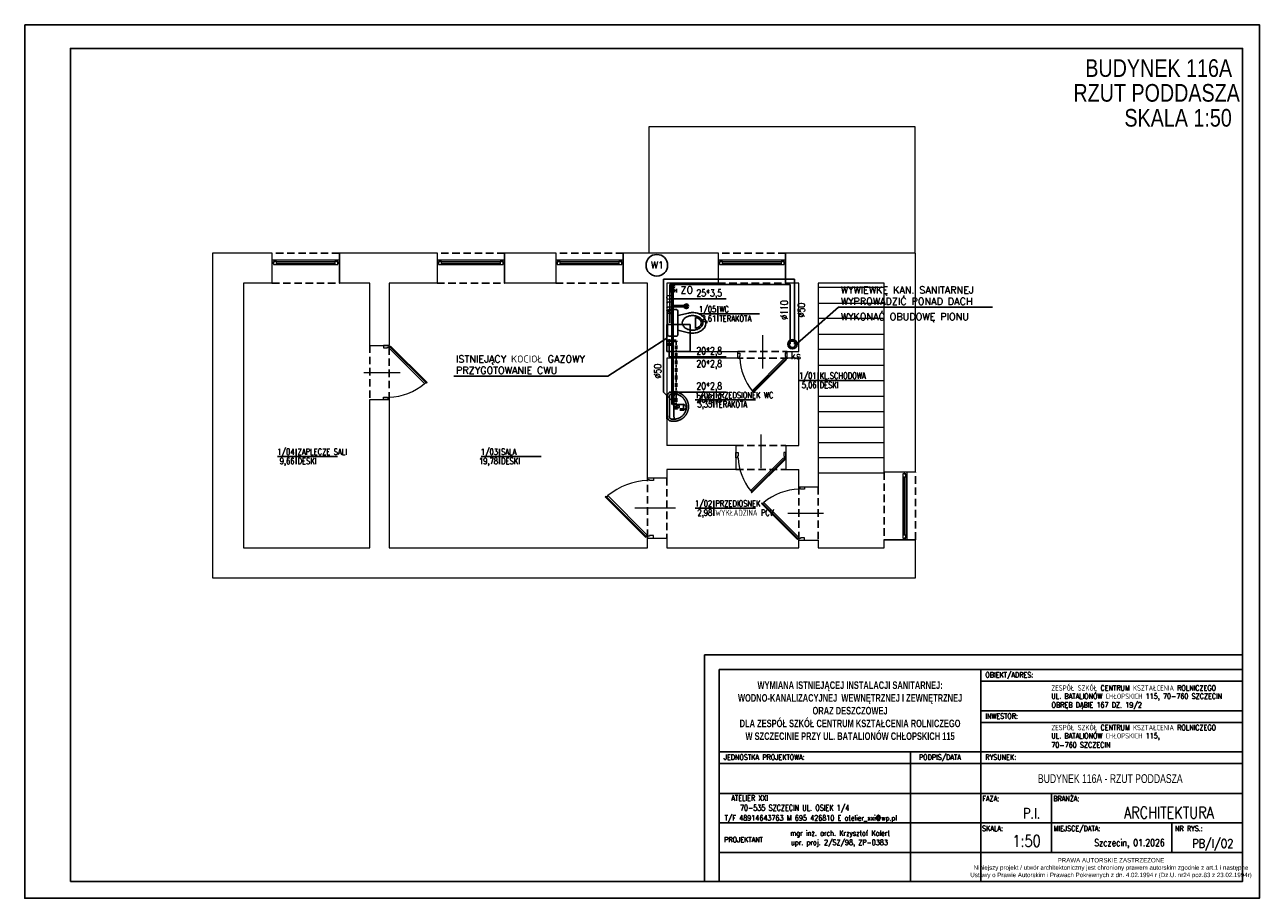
# Model space of a CAD drawing. Header units: millimetres. Extents: x -1681 to 2870, y -101 to 3205.
# Tile 2 of 3: x -1681 to 419, y 1720 to 3205. Entities that reach past the tile are written whole.
import ezdxf
from ezdxf.enums import TextEntityAlignment as Align

# ---------------------------------------------------------------- set-up
doc = ezdxf.new("R2010")
doc.units = ezdxf.units.MM
for name, pattern in [('DASHDOT', [25.4, 12.7, -6.35, 0, -6.35]), ('DASHED', [19.05, 12.7, -6.35]), ('DASHED2', [0.375, 0.25, -0.125])]:
    doc.linetypes.add(name, pattern=pattern)
doc.layers.get('0').update_dxf_attribs({"color": 252})
for name, color, linetype in [('1-OPIS', 252, 'Continuous'), ('1-OPIS-POM', 252, 'Continuous'), ('I-MEBLE', 252, 'Continuous'), ('I-NAD', 252, 'DASHED'), ('I-SCIANA', 252, 'Continuous'), ('I-WIDOK', 252, 'Continuous'), ('IS cwu', 3, 'DASHDOT'), ('IS kan odp', 36, 'Continuous'), ('IS kan odp opis', 7, 'Continuous'), ('IS KAN_S_OPIS', 2, 'Continuous'), ('IS KAN_SAN_RURY', 1, 'Continuous'), ('IS opis woda', 7, 'DASHED2'), ('IS WODA opis', 2, 'Continuous'), ('MK_IS W_CWU', 5, 'DASHED'), ('TABELKA', 252, 'Continuous')]:
    doc.layers.add(name, color=color, linetype=linetype)
for name, color, linetype, lineweight in [('I-DRZWI', 252, 'Continuous', 5), ('I-OKNA', 252, 'Continuous', 5), ('IS w', 5, 'Continuous', 50)]:
    doc.layers.add(name, color=color, linetype=linetype, lineweight=lineweight)
doc.styles.add('ARIAL', font='arial.ttf', dxfattribs={"width": 0.8})
doc.styles.add('ROMANS', font='romans.shx', dxfattribs={"width": 0.75})
doc.styles.add('STYLE2', font='romans.shx', dxfattribs={"width": 0.9})
doc.styles.add('STYLE3', font='arial.ttf', dxfattribs={"width": 0.7})
doc.styles.add('STYLE5PRAWA', font='arial.ttf', dxfattribs={"width": 0.8})
doc.styles.add('TECH', font='simplex.shx')

# ---------------------------------------------------------------- blocks, each defined once
blk = doc.blocks.new('PRAWAAUTOR1')
at = {"insert": (443, 174.2), "char_height": 7.5, "width": 500, "attachment_point": 5, "style": 'STYLE5PRAWA'}
blk.add_mtext('\\fArial|b0|i0|c238|p34;PRAWA AUTORSKIE ZASTRZEŻONE\\PNiniejszy projekt / utwór architektoniczny jest chroniony prawem autorskim zgodnie z art.1 i następne \\PUstawy o Prawie Autorskim i Prawach Pokrewnych z dn. 4.02.1994 r (Dz.U. nr24 poz.83 z 23.02.1994r)', dxfattribs=at)
blk = doc.blocks.new('umywalk50')
for points in [[(11.4, -2.5), (11.1, -2.1), (10.9, -1.7), (10.7, -1.4), (10.5, -1), (10.4, -0.5), (10.4, 0), (-10.4, 0), (-31.3, 0), (-31.3, -0.5), (-31.4, -1), (-31.5, -1.4), (-31.7, -1.7), (-32, -2.1), (-32.3, -2.5)], [(-31.8, -15), (-31.7, -14.8), (-31.7, -14.6), (-31.6, -14.4), (-31.6, -14.2), (-31.5, -14), (-31.4, -13.9), (-31.3, -13.7), (-31.2, -13.5), (-31, -13.4), (-30.9, -13.3), (-30.7, -13.1), (-30.5, -13), (-30.3, -12.9), (-30.1, -12.8), (-29.8, -12.7), (-29.5, -12.6), (-29.2, -12.5), (-28.9, -12.4), (-28.5, -12.4), (-28.1, -12.3), (-27.6, -12.2), (-27.2, -12.2), (-26.7, -12.2), (-26.1, -12.1), (-25.5, -12.1), (-24.9, -12.1), (-24.2, -12), (-23.5, -12), (-22.8, -12), (-22, -12), (-10.5, -12), (1, -12), (1.8, -12), (2.6, -12), (3.3, -12), (4, -12.1), (4.6, -12.1), (5.2, -12.1), (5.7, -12.2), (6.2, -12.2), (6.7, -12.3), (7.1, -12.3), (7.5, -12.4), (7.9, -12.4), (8.3, -12.5), (8.6, -12.6), (8.9, -12.7), (9.1, -12.8), (9.4, -12.9), (9.6, -13), (9.8, -13.1), (9.9, -13.3), (10.1, -13.4), (10.2, -13.5), (10.3, -13.7), (10.4, -13.9), (10.5, -14), (10.6, -14.2), (10.7, -14.4), (10.7, -14.6), (10.8, -14.8), (10.8, -15)]]:
    blk.add_lwpolyline(points)
for points in [[(14.6, -12), (14.6, -12.4), (14.5, -12.7), (14.5, -13.1), (14.5, -13.5), (14.5, -13.8), (14.5, -14.2), (14.4, -14.5), (14.4, -14.9), (14.3, -15.3), (14.3, -15.6), (14.2, -16), (14.2, -16.3), (14.1, -16.7), (14.1, -17), (14, -17.4), (13.9, -17.7), (13.8, -18), (13.7, -18.4), (13.6, -18.7), (13.5, -19.1), (13.4, -19.4), (13.3, -19.7), (13.2, -20), (13.1, -20.4), (13, -20.7), (12.9, -21), (12.8, -21.3), (12.6, -21.7), (12.5, -22), (12.3, -22.3), (12.2, -22.6), (12, -22.9), (11.9, -23.2), (11.7, -23.5), (11.6, -23.8), (11.4, -24.1), (11.2, -24.4), (11.1, -24.7), (10.9, -25), (10.7, -25.3), (10.5, -25.6), (10.3, -25.9), (10.2, -26.2), (10, -26.5), (9.8, -26.7), (9.6, -27), (9.3, -27.3), (9.1, -27.5), (8.9, -27.8), (8.7, -28.1), (8.5, -28.3), (8.3, -28.6), (8, -28.8), (7.8, -29.1), (7.6, -29.3), (7.3, -29.6), (7.1, -29.8), (6.8, -30.1), (6.6, -30.3), (6.3, -30.5), (6.1, -30.8), (5.8, -31), (5.6, -31.2), (5.3, -31.4), (5.1, -31.6), (4.8, -31.8), (4.5, -32), (4.2, -32.2), (4, -32.4), (3.7, -32.6), (3.4, -32.8), (3.1, -33), (2.8, -33.2), (2.5, -33.4), (2.2, -33.6), (1.9, -33.7), (1.6, -33.9), (1.3, -34.1), (1, -34.2), (0.7, -34.4), (0.4, -34.5), (0.1, -34.7), (-0.2, -34.8), (-0.5, -35), (-0.8, -35.1), (-1.1, -35.2), (-1.5, -35.4), (-1.8, -35.5), (-2.1, -35.6), (-2.4, -35.7), (-2.8, -35.8), (-3.1, -35.9), (-3.4, -36), (-3.8, -36.1), (-4.1, -36.2), (-4.5, -36.3), (-4.8, -36.4), (-5.1, -36.5), (-5.5, -36.5), (-5.8, -36.6), (-6.2, -36.7), (-6.5, -36.7), (-6.9, -36.8), (-7.2, -36.8), (-7.6, -36.9), (-7.9, -36.9), (-8.3, -37), (-8.7, -37), (-9, -37), (-9.4, -37), (-9.7, -37), (-10.1, -37), (-10.5, -37), (-10.5, -37), (-10.8, -37), (-11.2, -37), (-11.6, -37), (-11.9, -37), (-12.3, -37), (-12.7, -37), (-13, -36.9), (-13.4, -36.9), (-13.7, -36.8), (-14.1, -36.8), (-14.4, -36.7), (-14.8, -36.7), (-15.1, -36.6), (-15.5, -36.5), (-15.8, -36.5), (-16.2, -36.4), (-16.5, -36.3), (-16.8, -36.2), (-17.2, -36.1), (-17.5, -36), (-17.8, -35.9), (-18.2, -35.8), (-18.5, -35.7), (-18.8, -35.6), (-19.2, -35.5), (-19.5, -35.4), (-19.8, -35.2), (-20.1, -35.1), (-20.4, -35), (-20.8, -34.8), (-21.1, -34.7), (-21.4, -34.5), (-21.7, -34.4), (-22, -34.2), (-22.3, -34.1), (-22.6, -33.9), (-22.9, -33.7), (-23.2, -33.6), (-23.5, -33.4), (-23.8, -33.2), (-24.1, -33), (-24.3, -32.8), (-24.6, -32.6), (-24.9, -32.4), (-25.2, -32.2), (-25.5, -32), (-25.7, -31.8), (-26, -31.6), (-26.3, -31.4), (-26.5, -31.2), (-26.8, -31), (-27, -30.8), (-27.3, -30.5), (-27.6, -30.3), (-27.8, -30.1), (-28, -29.8), (-28.3, -29.6), (-28.5, -29.3), (-28.8, -29.1), (-29, -28.8), (-29.2, -28.6), (-29.4, -28.3), (-29.7, -28.1), (-29.9, -27.8), (-30.1, -27.5), (-30.3, -27.3), (-30.5, -27), (-30.7, -26.7), (-30.9, -26.4), (-31.1, -26.2), (-31.3, -25.9), (-31.5, -25.6), (-31.7, -25.3), (-31.8, -25), (-32, -24.7), (-32.2, -24.4), (-32.4, -24.1), (-32.5, -23.8), (-32.7, -23.5), (-32.8, -23.2), (-33, -22.9), (-33.1, -22.6), (-33.3, -22.3), (-33.4, -22), (-33.6, -21.7), (-33.7, -21.3), (-33.8, -21), (-34, -20.7), (-34.1, -20.4), (-34.2, -20), (-34.3, -19.7), (-34.4, -19.4), (-34.5, -19), (-34.6, -18.7), (-34.7, -18.4), (-34.8, -18), (-34.9, -17.7), (-34.9, -17.3), (-35, -17), (-35.1, -16.7), (-35.1, -16.3), (-35.2, -16), (-35.2, -15.6), (-35.3, -15.3), (-35.3, -14.9), (-35.4, -14.5), (-35.4, -14.2), (-35.4, -13.8), (-35.5, -13.5), (-35.5, -13.1), (-35.5, -12.7), (-35.5, -12.4), (-35.5, -12), (-35.5, -12), (-35.5, -11.7), (-35.5, -11.2), (-35.5, -10.7), (-35.4, -10.2), (-35.4, -9.6), (-35.4, -9.2), (-35.3, -8.7), (-35.3, -8.4), (-35.2, -8), (-35.2, -7.5), (-35.1, -7.1), (-35, -6.7), (-34.9, -6.4), (-34.8, -6), (-34.7, -5.6), (-34.6, -5.3), (-34.5, -5), (-34.4, -4.7), (-34.2, -4.4), (-34, -4.1), (-33.9, -3.9), (-33.7, -3.6), (-33.5, -3.4), (-33.2, -3.2), (-33, -3), (-32.7, -2.8), (-32.5, -2.6), (-32.1, -2.4), (-31.8, -2.3), (-31.5, -2.1), (-31.1, -2), (-30.7, -1.8), (-30.3, -1.7), (-29.8, -1.6), (-29.4, -1.5), (-29.4, -1.5), (-29, -1.4), (-28.6, -1.4), (-28.2, -1.3), (-27.8, -1.2), (-27.4, -1.2), (-26.9, -1.1), (-26.5, -1.1), (-26, -1), (-25.6, -1), (-25.1, -1), (-24.6, -1), (-10.5, -1), (3.7, -1), (4.2, -1), (4.6, -1), (5.1, -1.1), (5.5, -1.1), (6, -1.1), (6.4, -1.2), (6.8, -1.2), (7.3, -1.3), (7.7, -1.4), (8, -1.4), (8.4, -1.5), (8.9, -1.6), (9.3, -1.7), (9.8, -1.8), (10.2, -2), (10.5, -2.1), (10.9, -2.3), (11.2, -2.4), (11.5, -2.6), (11.8, -2.8), (12.1, -3), (12.3, -3.2), (12.5, -3.4), (12.7, -3.6), (12.9, -3.9), (13.1, -4.1), (13.3, -4.4), (13.4, -4.7), (13.5, -5), (13.7, -5.3), (13.8, -5.7), (13.9, -6), (14, -6.4), (14.1, -6.7), (14.2, -7.1), (14.2, -7.5), (14.3, -8), (14.4, -8.4), (14.4, -8.7), (14.4, -9.2), (14.5, -9.7), (14.5, -10.2), (14.5, -10.7), (14.5, -11.2), (14.6, -11.7)], [(-10.5, -33.5), (-11, -33.5), (-11.6, -33.5), (-12.1, -33.5), (-12.7, -33.4), (-13.1, -33.4), (-13.5, -33.3), (-13.9, -33.2), (-14.3, -33.2), (-14.7, -33.1), (-15.1, -33), (-15.5, -32.9), (-15.9, -32.8), (-16.3, -32.7), (-16.7, -32.6), (-17.1, -32.5), (-17.5, -32.4), (-17.9, -32.2), (-18.3, -32.1), (-18.7, -31.9), (-19.1, -31.7), (-19.5, -31.5), (-19.9, -31.3), (-20.3, -31.1), (-20.7, -30.9), (-21.1, -30.7), (-21.4, -30.5), (-21.8, -30.3), (-22.1, -30.1), (-22.5, -29.8), (-22.8, -29.6), (-23.2, -29.4), (-23.5, -29.1), (-23.8, -28.9), (-24.1, -28.6), (-24.4, -28.3), (-24.7, -28.1), (-25.1, -27.8), (-25.4, -27.5), (-25.7, -27.2), (-26, -26.9), (-26.3, -26.6), (-26.6, -26.3), (-26.8, -25.9), (-27.1, -25.6), (-27.4, -25.3), (-27.6, -24.9), (-27.9, -24.6), (-28.1, -24.2), (-28.4, -23.9), (-28.6, -23.5), (-28.9, -23.2), (-29.9, -21.3), (-30, -20.9), (-30.2, -20.6), (-30.4, -20.2), (-30.5, -19.8), (-30.7, -19.4), (-30.8, -19), (-30.9, -18.7), (-31, -18.3), (-31.2, -17.9), (-31.3, -17.5), (-31.4, -17.1), (-31.5, -16.7), (-31.5, -16.3), (-31.6, -15.9), (-31.7, -15.6), (-31.8, -15.2), (-31.8, -14.8), (-31.9, -14.4), (-31.9, -14), (-31.9, -13.6), (-32, -13.2), (-32, -12.8), (-32, -12.4), (-32, -11.9), (-32, -11.5), (-32, -11.1), (-32, -10.7), (-31.9, -10.3), (-31.9, -9.9), (-31.9, -9.5), (-31.8, -9), (-31.8, -8.6), (-31.7, -8.2), (-31.7, -7.8), (-31.6, -7.4), (-31.5, -7), (-31.4, -6.6), (-31.2, -6.3), (-31, -6.1), (-30.8, -5.8), (-30.5, -5.6), (-30.2, -5.4), (-29.9, -5.3), (-29.5, -5.1), (-29.2, -5), (-28.8, -4.9), (-28.4, -4.8), (-27.9, -4.7), (-27.5, -4.7), (-27.1, -4.6), (-26.7, -4.6), (-26.3, -4.6), (-25.9, -4.5), (-25.5, -4.5), (-25.2, -4.5), (-24.9, -4.5), (-24.6, -4.5), (-10.5, -4.5), (3.7, -4.5), (4, -4.5), (4.3, -4.5), (4.6, -4.5), (5, -4.5), (5.4, -4.6), (5.8, -4.6), (6.2, -4.6), (6.6, -4.7), (7, -4.7), (7.4, -4.8), (7.8, -4.9), (8.2, -5), (8.6, -5.1), (9, -5.3), (9.3, -5.4), (9.6, -5.6), (9.9, -5.8), (10.1, -6.1), (10.3, -6.3), (10.4, -6.6), (10.5, -7), (10.6, -7.4), (10.7, -7.8), (10.8, -8.2), (10.9, -8.6), (10.9, -9), (10.9, -9.5), (11, -9.9), (11, -10.3), (11, -10.7), (11, -11.1), (11, -11.5), (11, -11.9), (11, -12.4), (11, -12.8), (11, -13.2), (11, -13.6), (11, -14), (10.9, -14.4), (10.9, -14.8), (10.8, -15.2), (10.7, -15.6), (10.7, -16), (10.6, -16.3), (10.5, -16.7), (10.4, -17.1), (10.3, -17.5), (10.2, -17.9), (10.1, -18.3), (10, -18.7), (9.8, -19), (9.7, -19.4), (9.6, -19.8), (9.4, -20.2), (9.3, -20.6), (9.1, -20.9), (8.9, -21.3), (8.9, -21.3), (7.9, -23.2), (7.7, -23.5), (7.5, -23.9), (7.2, -24.2), (7, -24.6), (6.7, -24.9), (6.4, -25.3), (6.2, -25.6), (5.9, -25.9), (5.6, -26.3), (5.3, -26.6), (5, -26.9), (4.7, -27.2), (4.4, -27.5), (4.1, -27.8), (3.8, -28.1), (3.5, -28.3), (3.2, -28.6), (2.9, -28.9), (2.5, -29.1), (2.2, -29.4), (1.9, -29.6), (1.5, -29.8), (1.2, -30.1), (0.9, -30.3), (0.5, -30.5), (0.1, -30.7), (-0.2, -30.9), (-0.6, -31.1), (-1, -31.3), (-1.4, -31.5), (-1.8, -31.7), (-2.3, -31.9), (-2.7, -32.1), (-3.1, -32.2), (-3.1, -32.2), (-3.5, -32.4), (-3.9, -32.5), (-4.3, -32.6), (-4.7, -32.7), (-5.1, -32.8), (-5.5, -32.9), (-5.8, -33), (-6.2, -33.1), (-6.6, -33.2), (-7, -33.2), (-7.4, -33.3), (-7.9, -33.4), (-8.3, -33.4), (-8.8, -33.5), (-9.4, -33.5), (-9.9, -33.5)], [(-8.2, -19), (-8.2, -19), (-8.2, -18.9), (-8.2, -18.9), (-8.2, -18.9), (-8.2, -18.9), (-8.2, -18.8), (-8.2, -18.8), (-8.2, -18.8), (-8.2, -18.8), (-8.2, -18.7), (-8.2, -18.7), (-8.2, -18.7), (-8.2, -18.7), (-8.2, -18.6), (-8.2, -18.6), (-8.2, -18.6), (-8.2, -18.6), (-8.2, -18.5), (-8.2, -18.5), (-8.2, -18.5), (-8.2, -18.5), (-8.2, -18.4), (-8.3, -18.4), (-8.3, -18.4), (-8.3, -18.4), (-8.3, -18.3), (-8.3, -18.3), (-8.3, -18.3), (-8.3, -18.3), (-8.3, -18.2), (-8.3, -18.2), (-8.3, -18.2), (-8.3, -18.2), (-8.3, -18.1), (-8.4, -18.1), (-8.4, -18.1), (-8.4, -18.1), (-8.4, -18), (-8.4, -18), (-8.4, -18), (-8.4, -18), (-8.4, -17.9), (-8.4, -17.9), (-8.5, -17.9), (-8.5, -17.9), (-8.5, -17.8), (-8.5, -17.8), (-8.5, -17.8), (-8.5, -17.8), (-8.5, -17.8), (-8.6, -17.7), (-8.6, -17.7), (-8.6, -17.7), (-8.6, -17.7), (-8.6, -17.6), (-8.6, -17.6), (-8.6, -17.6), (-8.7, -17.6), (-8.7, -17.6), (-8.7, -17.5), (-8.7, -17.5), (-8.7, -17.5), (-8.7, -17.5), (-8.8, -17.5), (-8.8, -17.4), (-8.8, -17.4), (-8.8, -17.4), (-8.8, -17.4), (-8.9, -17.4), (-8.9, -17.3), (-8.9, -17.3), (-8.9, -17.3), (-8.9, -17.3), (-8.9, -17.3), (-9, -17.3), (-9, -17.2), (-9, -17.2), (-9, -17.2), (-9, -17.2), (-9.1, -17.2), (-9.1, -17.2), (-9.1, -17.1), (-9.1, -17.1), (-9.2, -17.1), (-9.2, -17.1), (-9.2, -17.1), (-9.2, -17.1), (-9.2, -17.1), (-9.3, -17), (-9.3, -17), (-9.3, -17), (-9.3, -17), (-9.4, -17), (-9.4, -17), (-9.4, -17), (-9.4, -16.9), (-9.4, -16.9), (-9.5, -16.9), (-9.5, -16.9), (-9.5, -16.9), (-9.5, -16.9), (-9.6, -16.9), (-9.6, -16.9), (-9.6, -16.9), (-9.6, -16.9), (-9.7, -16.8), (-9.7, -16.8), (-9.7, -16.8), (-9.7, -16.8), (-9.8, -16.8), (-9.8, -16.8), (-9.8, -16.8), (-9.8, -16.8), (-9.9, -16.8), (-9.9, -16.8), (-9.9, -16.8), (-9.9, -16.8), (-10, -16.8), (-10, -16.7), (-10, -16.7), (-10, -16.7), (-10.1, -16.7), (-10.1, -16.7), (-10.1, -16.7), (-10.1, -16.7), (-10.2, -16.7), (-10.2, -16.7), (-10.2, -16.7), (-10.3, -16.7), (-10.3, -16.7), (-10.3, -16.7), (-10.3, -16.7), (-10.4, -16.7), (-10.4, -16.7), (-10.4, -16.7), (-10.4, -16.7), (-10.5, -16.7), (-10.5, -16.7), (-10.5, -16.7), (-10.5, -16.7), (-10.6, -16.7), (-10.6, -16.7), (-10.6, -16.7), (-10.6, -16.7), (-10.7, -16.7), (-10.7, -16.7), (-10.7, -16.7), (-10.8, -16.7), (-10.8, -16.7), (-10.8, -16.7), (-10.8, -16.7), (-10.9, -16.7), (-10.9, -16.7), (-10.9, -16.7), (-10.9, -16.7), (-11, -16.7), (-11, -16.8), (-11, -16.8), (-11, -16.8), (-11.1, -16.8), (-11.1, -16.8), (-11.1, -16.8), (-11.1, -16.8), (-11.2, -16.8), (-11.2, -16.8), (-11.2, -16.8), (-11.2, -16.8), (-11.3, -16.8), (-11.3, -16.8), (-11.3, -16.8), (-11.3, -16.9), (-11.4, -16.9), (-11.4, -16.9), (-11.4, -16.9), (-11.4, -16.9), (-11.5, -16.9), (-11.5, -16.9), (-11.5, -16.9), (-11.5, -16.9), (-11.5, -17), (-11.6, -17), (-11.6, -17), (-11.6, -17), (-11.6, -17), (-11.7, -17), (-11.7, -17), (-11.7, -17.1), (-11.7, -17.1), (-11.8, -17.1), (-11.8, -17.1), (-11.8, -17.1), (-11.8, -17.1), (-11.8, -17.1), (-11.9, -17.2), (-11.9, -17.2), (-11.9, -17.2), (-11.9, -17.2), (-11.9, -17.2), (-12, -17.2), (-12, -17.3), (-12, -17.3), (-12, -17.3), (-12, -17.3), (-12.1, -17.3), (-12.1, -17.3), (-12.1, -17.4), (-12.1, -17.4), (-12.1, -17.4), (-12.2, -17.4), (-12.2, -17.4), (-12.2, -17.5), (-12.2, -17.5), (-12.2, -17.5), (-12.2, -17.5), (-12.3, -17.5), (-12.3, -17.6), (-12.3, -17.6), (-12.3, -17.6), (-12.3, -17.6), (-12.3, -17.6), (-12.4, -17.7), (-12.4, -17.7), (-12.4, -17.7), (-12.4, -17.7), (-12.4, -17.7), (-12.4, -17.8), (-12.4, -17.8), (-12.5, -17.8), (-12.5, -17.8), (-12.5, -17.9), (-12.5, -17.9), (-12.5, -17.9), (-12.5, -17.9), (-12.5, -18), (-12.5, -18), (-12.6, -18), (-12.6, -18), (-12.6, -18), (-12.6, -18.1), (-12.6, -18.1), (-12.6, -18.1), (-12.6, -18.1), (-12.6, -18.2), (-12.6, -18.2), (-12.6, -18.2), (-12.7, -18.2), (-12.7, -18.3), (-12.7, -18.3), (-12.7, -18.3), (-12.7, -18.3), (-12.7, -18.4), (-12.7, -18.4), (-12.7, -18.4), (-12.7, -18.4), (-12.7, -18.5), (-12.7, -18.5), (-12.7, -18.5), (-12.7, -18.5), (-12.7, -18.6), (-12.7, -18.6), (-12.8, -18.6), (-12.8, -18.7), (-12.8, -18.7), (-12.8, -18.7), (-12.8, -18.7), (-12.8, -18.8), (-12.8, -18.8), (-12.8, -18.8), (-12.8, -18.8), (-12.8, -18.9), (-12.8, -18.9), (-12.8, -18.9), (-12.8, -18.9), (-12.8, -19), (-12.8, -19), (-12.8, -19), (-12.8, -19), (-12.8, -19.1), (-12.8, -19.1), (-12.8, -19.1), (-12.8, -19.2), (-12.8, -19.2), (-12.8, -19.2), (-12.8, -19.2), (-12.8, -19.3), (-12.8, -19.3), (-12.8, -19.3), (-12.8, -19.3), (-12.8, -19.4), (-12.7, -19.4), (-12.7, -19.4), (-12.7, -19.4), (-12.7, -19.5), (-12.7, -19.5), (-12.7, -19.5), (-12.7, -19.5), (-12.7, -19.6), (-12.7, -19.6), (-12.7, -19.6), (-12.7, -19.6), (-12.7, -19.7), (-12.7, -19.7), (-12.7, -19.7), (-12.7, -19.7), (-12.6, -19.8), (-12.6, -19.8), (-12.6, -19.8), (-12.6, -19.8), (-12.6, -19.9), (-12.6, -19.9), (-12.6, -19.9), (-12.6, -19.9), (-12.6, -20), (-12.6, -20), (-12.5, -20), (-12.5, -20), (-12.5, -20.1), (-12.5, -20.1), (-12.5, -20.1), (-12.5, -20.1), (-12.5, -20.1), (-12.5, -20.2), (-12.4, -20.2), (-12.4, -20.2), (-12.4, -20.2), (-12.4, -20.3), (-12.4, -20.3), (-12.4, -20.3), (-12.4, -20.3), (-12.3, -20.3), (-12.3, -20.4), (-12.3, -20.4), (-12.3, -20.4), (-12.3, -20.4), (-12.3, -20.5), (-12.2, -20.5), (-12.2, -20.5), (-12.2, -20.5), (-12.2, -20.5), (-12.2, -20.6), (-12.2, -20.6), (-12.1, -20.6), (-12.1, -20.6), (-12.1, -20.6), (-12.1, -20.6), (-12.1, -20.7), (-12, -20.7), (-12, -20.7), (-12, -20.7), (-12, -20.7), (-12, -20.8), (-11.9, -20.8), (-11.9, -20.8), (-11.9, -20.8), (-11.9, -20.8), (-11.9, -20.8), (-11.8, -20.9), (-11.8, -20.9), (-11.8, -20.9), (-11.8, -20.9), (-11.8, -20.9), (-11.7, -20.9), (-11.7, -20.9), (-11.7, -21), (-11.7, -21), (-11.6, -21), (-11.6, -21), (-11.6, -21), (-11.6, -21), (-11.6, -21), (-11.5, -21), (-11.5, -21.1), (-11.5, -21.1), (-11.5, -21.1), (-11.4, -21.1), (-11.4, -21.1), (-11.4, -21.1), (-11.4, -21.1), (-11.3, -21.1), (-11.3, -21.1), (-11.3, -21.2), (-11.3, -21.2), (-11.2, -21.2), (-11.2, -21.2), (-11.2, -21.2), (-11.2, -21.2), (-11.1, -21.2), (-11.1, -21.2), (-11.1, -21.2), (-11.1, -21.2), (-11, -21.2), (-11, -21.2), (-11, -21.2), (-11, -21.2), (-10.9, -21.3), (-10.9, -21.3), (-10.9, -21.3), (-10.9, -21.3), (-10.8, -21.3), (-10.8, -21.3), (-10.8, -21.3), (-10.8, -21.3), (-10.7, -21.3), (-10.7, -21.3), (-10.7, -21.3), (-10.7, -21.3), (-10.6, -21.3), (-10.6, -21.3), (-10.6, -21.3), (-10.5, -21.3), (-10.5, -21.3), (-10.5, -21.3), (-10.5, -21.3), (-10.4, -21.3), (-10.4, -21.3), (-10.4, -21.3), (-10.4, -21.3), (-10.3, -21.3), (-10.3, -21.3), (-10.3, -21.3), (-10.3, -21.3), (-10.2, -21.3), (-10.2, -21.3), (-10.2, -21.3), (-10.2, -21.3), (-10.1, -21.3), (-10.1, -21.3), (-10.1, -21.3), (-10, -21.3), (-10, -21.3), (-10, -21.2), (-10, -21.2), (-9.9, -21.2), (-9.9, -21.2), (-9.9, -21.2), (-9.9, -21.2), (-9.8, -21.2), (-9.8, -21.2), (-9.8, -21.2), (-9.8, -21.2), (-9.7, -21.2), (-9.7, -21.2), (-9.7, -21.2), (-9.7, -21.2), (-9.6, -21.1), (-9.6, -21.1), (-9.6, -21.1), (-9.6, -21.1), (-9.5, -21.1), (-9.5, -21.1), (-9.5, -21.1), (-9.5, -21.1), (-9.5, -21.1), (-9.4, -21), (-9.4, -21), (-9.4, -21), (-9.4, -21), (-9.3, -21), (-9.3, -21), (-9.3, -21), (-9.3, -21), (-9.2, -20.9), (-9.2, -20.9), (-9.2, -20.9), (-9.2, -20.9), (-9.2, -20.9), (-9.1, -20.9), (-9.1, -20.9), (-9.1, -20.8), (-9.1, -20.8), (-9.1, -20.8), (-9, -20.8), (-9, -20.8), (-9, -20.8), (-9, -20.7), (-9, -20.7), (-8.9, -20.7), (-8.9, -20.7), (-8.9, -20.7), (-8.9, -20.7), (-8.9, -20.6), (-8.8, -20.6), (-8.8, -20.6), (-8.8, -20.6), (-8.8, -20.6), (-8.8, -20.5), (-8.7, -20.5), (-8.7, -20.5), (-8.7, -20.5), (-8.7, -20.5), (-8.7, -20.4), (-8.7, -20.4), (-8.6, -20.4), (-8.6, -20.4), (-8.6, -20.4), (-8.6, -20.3), (-8.6, -20.3), (-8.6, -20.3), (-8.6, -20.3), (-8.5, -20.2), (-8.5, -20.2), (-8.5, -20.2), (-8.5, -20.2), (-8.5, -20.2), (-8.5, -20.1), (-8.5, -20.1), (-8.4, -20.1), (-8.4, -20.1), (-8.4, -20), (-8.4, -20), (-8.4, -20), (-8.4, -20), (-8.4, -19.9), (-8.4, -19.9), (-8.4, -19.9), (-8.3, -19.9), (-8.3, -19.8), (-8.3, -19.8), (-8.3, -19.8), (-8.3, -19.8), (-8.3, -19.7), (-8.3, -19.7), (-8.3, -19.7), (-8.3, -19.7), (-8.3, -19.6), (-8.3, -19.6), (-8.3, -19.6), (-8.2, -19.6), (-8.2, -19.5), (-8.2, -19.5), (-8.2, -19.5), (-8.2, -19.5), (-8.2, -19.4), (-8.2, -19.4), (-8.2, -19.4), (-8.2, -19.4), (-8.2, -19.3), (-8.2, -19.3), (-8.2, -19.3), (-8.2, -19.3), (-8.2, -19.2), (-8.2, -19.2), (-8.2, -19.2), (-8.2, -19.2), (-8.2, -19.1), (-8.2, -19.1), (-8.2, -19.1), (-8.2, -19.1), (-8.2, -19), (-8.2, -19)]]:
    blk.add_lwpolyline(points, close=True)
blk = doc.blocks.new('D90')
blk.add_line((32.6, 45), (-28, 45))
for points in [[(-9.2, 87.2), (-9.2, 90), (0, 90), (0, 86.3), (-6.4, 86.3), (-6.4, 87.2)], [(-72.6, 61.8), (-11.7, 0.9), (-10.6, 2), (-71.5, 62.9)], [(-9.2, 2.8), (-9.2, 0), (0, 0), (0, 3.7), (-6.4, 3.7), (-6.4, 2.8)]]:
    blk.add_lwpolyline(points, close=True)
blk.add_lwpolyline([(-11.3, 2.7), (-9.5, 4.5), (-68.6, 63.5), (-70.3, 61.8)])
blk.add_arc((-4.6, -14.5), 100.9, 92.6186, 129.3487)
blk = doc.blocks.new('wc')
for p, q in [((20, 0), (-20, 0)), ((-22.5, -2.5), (-22.5, -15)), ((-20, -17.5), (20, -17.5)), ((-16.7, -35.7), (-12.5, -17.5)), ((16.7, -35.7), (12.5, -17.5)), ((22.5, -15), (22.5, -2.5)), ((9.4, -47.6), (-9.4, -47.6))]:
    blk.add_line(p, q)
for points in [[(17.5, -42.5, -0.072039), (16.3, -50.8, -0.083339), (12.9, -57.8, -0.106661), (7.1, -63.1, -0.132138), (0, -65, -0.132138), (-7.1, -63.1, -0.106661), (-12.9, -57.8, -0.083339), (-16.3, -50.8, -0.072039), (-17.5, -42.5, -0.05824), (-16.7, -35.7, -0.083339)], [(16.7, -35.7, -0.05824), (17.5, -42.5, -0.072039)], [(9.4, -47.6, -0.013234), (9.1, -48.7, -0.083339), (6.8, -53.4, -0.106661), (3.3, -56.6, -0.132138), (0, -57.5, -0.132138), (-3.3, -56.6, -0.106661), (-6.8, -53.4, -0.083339), (-9.1, -48.7, -0.013234), (-9.4, -47.6, -0.072039)]]:
    blk.add_lwpolyline(points, format="xyb")
blk.add_lwpolyline([(12.5, -42.5, -0.072039), (11.5, -49.4, -0.083339), (8.8, -54.9, -0.106661), (4.5, -58.8, -0.132138), (0, -60, -0.132138), (-4.5, -58.8, -0.106661), (-8.8, -54.9, -0.083339), (-11.5, -49.4, -0.072039), (-12.5, -42.5, -0.072039), (-11.5, -35.6, -0.083339), (-8.8, -30.1, -0.106661), (-4.5, -26.2, -0.132138), (0, -25, -0.132138), (4.5, -26.2, -0.106661), (8.8, -30.1, -0.083339), (11.5, -35.6, -0.072039)], format="xyb", close=True)
for centre, start, end in [((-20, -2.5), 90, 180), ((-20, -15), 180, 270), ((20, -2.5), 0, 90), ((20, -15), 270, 0)]:
    blk.add_arc(centre, 2.5, start, end)
blk = doc.blocks.new('OPIS-POM')
for p, q in [((-60, 0), (135, 0)), ((0, 25), (0, -25))]:
    blk.add_line(p, q)
at = {"style": 'ROMANS', "width": 0.8, "flags": 4}
blk.add_attdef('NR', text='', height=20, dxfattribs=at).set_placement((-5, 5), align=Align.RIGHT)
blk.add_attdef('NAZWA', (5, 5), '', height=20, dxfattribs=at)
blk.add_attdef('POW.', text='', height=20, dxfattribs=at).set_placement((-5, -5), align=Align.TOP_RIGHT)
blk.add_attdef('POSADZKA', text='', height=20, dxfattribs=at).set_placement((5, -5), align=Align.TOP_LEFT)

msp = doc.modelspace()

# ---------------------------------------------------------------- linework, layer by layer
at = {"layer": 'I-NAD'}
for p, q in [((-1145.5, 2817.1), (-1260.3, 2817.1)), ((-864.6, 2817.1), (-979.4, 2817.1)), ((-662.7, 2817.1), (-777.5, 2817.1)), ((-386.7, 2817.1), (-501.5, 2817.1)), ((-1260.3, 2766), (-1145.5, 2766)), ((-979.4, 2766), (-864.6, 2766)), ((-777.5, 2766), (-662.7, 2766)), ((-501.5, 2766), (-386.7, 2766)), ((-218.8, 2444.6), (-218.8, 2329.8)), ((-165.7, 2329.8), (-165.7, 2444.6))]:
    msp.add_line(p, q, dxfattribs=at)
for points in [[(-1093.8, 2660), (-1093.8, 2568.2)], [(-1061.1, 2568.2), (-1061.1, 2660)], [(-467.9, 2649.8), (-384.1, 2649.8)], [(-382.6, 2638.6), (-467.9, 2638.6)], [(-471, 2489.9), (-386.1, 2489.9)], [(-471, 2449), (-386.1, 2449)], [(-621.5, 2334.3), (-621.5, 2434.9)], [(-588.8, 2434.9), (-588.8, 2332.7)], [(-363.9, 2419.7), (-363.9, 2329.1)], [(-331.3, 2419.7), (-331.3, 2329.1)]]:
    msp.add_lwpolyline(points, dxfattribs=at)
at = {"layer": 'I-OKNA'}
for points in [[(-1257.7, 2802.6), (-1255.2, 2802.6), (-1255.2, 2805.2), (-1260.3, 2805.2)], [(-1260.3, 2800.1), (-1257.7, 2800.1), (-1257.7, 2802.6), (-1257.7, 2797.5)], [(-1257.7, 2797.5), (-1252.6, 2797.5), (-1252.6, 2802.6), (-1257.7, 2802.6)], [(-1150.6, 2805.2), (-1255.2, 2805.2)], [(-1252.6, 2802.6), (-1153.1, 2802.6)], [(-1252.6, 2800.1), (-1153.1, 2800.1)], [(-1252.6, 2797.5), (-1153.1, 2797.5)], [(-1252.6, 2797.5), (-1153.1, 2797.5)], [(-1148, 2802.6), (-1153.1, 2802.6), (-1153.1, 2797.5), (-1148, 2797.5)], [(-1145.5, 2805.2), (-1150.6, 2805.2), (-1150.6, 2802.6), (-1148, 2802.6)], [(-1148, 2802.6), (-1148, 2800.1), (-1145.5, 2800.1)], [(-1148, 2797.5), (-1148, 2802.6)], [(-976.9, 2802.6), (-974.4, 2802.6), (-974.4, 2805.2), (-979.4, 2805.2)], [(-979.4, 2800.1), (-976.9, 2800.1), (-976.9, 2802.6), (-976.9, 2797.5)], [(-976.9, 2797.5), (-971.8, 2797.5), (-971.8, 2802.6), (-976.9, 2802.6)], [(-869.8, 2805.2), (-974.4, 2805.2)], [(-971.8, 2802.6), (-872.3, 2802.6)], [(-971.8, 2800.1), (-872.3, 2800.1)], [(-971.8, 2797.5), (-872.3, 2797.5)], [(-971.8, 2797.5), (-872.3, 2797.5)], [(-867.2, 2802.6), (-872.3, 2802.6), (-872.3, 2797.5), (-867.2, 2797.5)], [(-864.6, 2805.2), (-869.8, 2805.2), (-869.8, 2802.6), (-867.2, 2802.6)], [(-867.2, 2802.6), (-867.2, 2800.1), (-864.6, 2800.1)], [(-867.2, 2797.5), (-867.2, 2802.6)], [(-775, 2802.6), (-772.4, 2802.6), (-772.4, 2805.2), (-777.5, 2805.2)], [(-777.5, 2800.1), (-775, 2800.1), (-775, 2802.6), (-775, 2797.5)], [(-775, 2797.5), (-769.9, 2797.5), (-769.9, 2802.6), (-775, 2802.6)], [(-667.8, 2805.2), (-772.4, 2805.2)], [(-769.9, 2802.6), (-670.4, 2802.6)], [(-769.9, 2800.1), (-670.4, 2800.1)], [(-769.9, 2797.5), (-670.4, 2797.5)], [(-769.9, 2797.5), (-670.4, 2797.5)], [(-665.2, 2802.6), (-670.4, 2802.6), (-670.4, 2797.5), (-665.2, 2797.5)], [(-662.7, 2805.2), (-667.8, 2805.2), (-667.8, 2802.6), (-665.2, 2802.6)], [(-665.2, 2802.6), (-665.2, 2800.1), (-662.7, 2800.1)], [(-665.2, 2797.5), (-665.2, 2802.6)], [(-499, 2802.6), (-496.4, 2802.6), (-496.4, 2805.2), (-501.5, 2805.2)], [(-501.5, 2800.1), (-499, 2800.1), (-499, 2802.6), (-499, 2797.5)], [(-499, 2797.5), (-493.9, 2797.5), (-493.9, 2802.6), (-499, 2802.6)], [(-391.8, 2805.2), (-496.4, 2805.2)], [(-493.9, 2802.6), (-394.4, 2802.6)], [(-493.9, 2800.1), (-394.4, 2800.1)], [(-493.9, 2797.5), (-394.4, 2797.5)], [(-493.9, 2797.5), (-394.4, 2797.5)], [(-389.2, 2802.6), (-394.4, 2802.6), (-394.4, 2797.5), (-389.2, 2797.5)], [(-386.7, 2805.2), (-391.8, 2805.2), (-391.8, 2802.6), (-389.2, 2802.6)], [(-389.2, 2802.6), (-389.2, 2800.1), (-386.7, 2800.1)], [(-389.2, 2797.5), (-389.2, 2802.6)], [(-184.7, 2444.6), (-184.7, 2442.1), (-182.1, 2442.1), (-187.2, 2442.1)], [(-187.2, 2442.1), (-187.2, 2437), (-182.1, 2437), (-182.1, 2442.1)], [(-187.2, 2437), (-187.2, 2337.5)], [(-187.2, 2437), (-187.2, 2337.5)], [(-184.7, 2437), (-184.7, 2337.5)], [(-182.1, 2442.1), (-182.1, 2439.5), (-179.6, 2439.5), (-179.6, 2444.6)], [(-182.1, 2437), (-182.1, 2337.5)], [(-179.6, 2334.9), (-179.6, 2439.5)], [(-182.1, 2332.3), (-182.1, 2337.5), (-187.2, 2337.5), (-187.2, 2332.3)], [(-187.2, 2332.3), (-182.1, 2332.3)], [(-182.1, 2332.3), (-184.7, 2332.3), (-184.7, 2329.8)], [(-179.6, 2329.8), (-179.6, 2334.9), (-182.1, 2334.9), (-182.1, 2332.3)]]:
    msp.add_lwpolyline(points, dxfattribs=at)
at = {"layer": 'I-SCIANA', "lineweight": 0}
for p, q in [((-1260.3, 2817.1), (-1260.3, 2766)), ((-1145.5, 2766), (-1145.5, 2817.1)), ((-1145.5, 2817.1), (-1145.5, 2766)), ((-979.4, 2817.1), (-979.4, 2766)), ((-864.6, 2766), (-864.6, 2817.1)), ((-864.6, 2817.1), (-864.6, 2766)), ((-777.5, 2817.1), (-777.5, 2766)), ((-777.5, 2817.1), (-777.5, 2766)), ((-662.7, 2766), (-662.7, 2817.1)), ((-501.5, 2817.1), (-501.5, 2766)), ((-501.5, 2817.1), (-501.5, 2766)), ((-386.7, 2766), (-386.7, 2817.1)), ((-165.7, 2444.6), (-218.8, 2444.6)), ((-165.7, 2444.6), (-218.8, 2444.6)), ((-218.8, 2329.8), (-165.7, 2329.8))]:
    msp.add_line(p, q, dxfattribs=at)
for points in [[(-1260.3, 2817.1), (-1361.6, 2817.1), (-1361.6, 2265), (-165.7, 2265), (-165.7, 2329.8)], [(-1260.3, 2817.1), (-1260.3, 2766)], [(-979.4, 2817.1), (-1145.5, 2817.1)], [(-979.4, 2817.1), (-979.4, 2766)], [(-777.5, 2817.1), (-864.6, 2817.1)], [(-662.7, 2817.1), (-662.7, 2766)], [(-501.5, 2817.1), (-662.7, 2817.1)], [(-386.7, 2817.1), (-386.7, 2766)], [(-165.7, 2444.6), (-165.7, 2817.1), (-386.7, 2817.1)], [(-1308.5, 2766), (-1308.5, 2316.1), (-1093.8, 2316.1), (-1093.8, 2568.2)], [(-1260.3, 2766), (-1308.5, 2766)], [(-1093.8, 2660), (-1093.8, 2766), (-1145.5, 2766)], [(-1061.1, 2766), (-1061.1, 2660)], [(-979.4, 2766), (-1061.1, 2766)], [(-777.5, 2766), (-864.6, 2766)], [(-621.5, 2434.9), (-621.5, 2766), (-662.7, 2766)], [(-588.8, 2766), (-588.8, 2649.8)], [(-501.5, 2766), (-588.8, 2766)], [(-363.9, 2766), (-386.7, 2766)], [(-363.9, 2649.8), (-363.9, 2766)], [(-331.3, 2766), (-331.3, 2419.7)], [(-218.8, 2444.6), (-218.8, 2766), (-331.3, 2766)], [(-1093.8, 2660), (-1061.1, 2660)], [(-588.8, 2649.8), (-467.9, 2649.8)], [(-467.9, 2638.7), (-467.9, 2649.8)], [(-384.1, 2649.8), (-363.9, 2649.8)], [(-384.1, 2638.7), (-384.1, 2649.8)], [(-588.8, 2638.7), (-588.8, 2489.9)], [(-467.9, 2638.7), (-588.8, 2638.7)], [(-363.9, 2638.7), (-384.1, 2638.7)], [(-363.9, 2489.9), (-363.9, 2638.7)], [(-1093.8, 2568.2), (-1061.1, 2568.2)], [(-1061.1, 2568.2), (-1061.1, 2316.1), (-621.5, 2316.1), (-621.5, 2332.7)], [(-471, 2489.9), (-588.8, 2489.9)], [(-471, 2489.9), (-471, 2449)], [(-386.1, 2489.9), (-363.9, 2489.9)], [(-386.1, 2489.9), (-386.1, 2449)], [(-588.8, 2449), (-588.8, 2434.9)], [(-471, 2449), (-588.8, 2449)], [(-386.1, 2449), (-363.9, 2449)], [(-363.9, 2419.7), (-363.9, 2449)], [(-621.5, 2434.9), (-588.8, 2434.9)], [(-363.9, 2419.7), (-331.3, 2419.7)], [(-621.5, 2332.7), (-588.8, 2332.7)], [(-588.8, 2332.7), (-588.8, 2316.1), (-363.9, 2316.1), (-363.9, 2329.1)], [(-363.9, 2329.1), (-331.3, 2329.1)], [(-331.3, 2329.1), (-331.3, 2316.1), (-218.8, 2316.1), (-218.8, 2329.8)], [(-165.7, 2329.8), (-218.8, 2329.8)]]:
    msp.add_lwpolyline(points, dxfattribs=at)
at = {"layer": 'I-WIDOK', "lineweight": 0}
for points in [[(-166.4, 2817.1), (-166.4, 3031.7), (-619.2, 3031.7), (-619.2, 2817.1)], [(-331.3, 2759.2), (-218.8, 2759.2)], [(-331.3, 2732.2), (-218.8, 2732.2)], [(-331.3, 2706.4), (-218.8, 2706.4)], [(-331.3, 2679.4), (-218.8, 2679.4)], [(-331.3, 2653.6), (-218.8, 2653.6)], [(-331.3, 2626.6), (-218.8, 2626.6)], [(-331.3, 2600.8), (-218.8, 2600.8)], [(-331.3, 2573.9), (-218.8, 2573.9)], [(-331.3, 2548.1), (-218.8, 2548.1)], [(-331.3, 2521.1), (-218.8, 2521.1)], [(-331.3, 2495.3), (-218.8, 2495.3)], [(-331.3, 2469.5), (-218.8, 2469.5)], [(-331.3, 2443.7), (-218.8, 2443.7)]]:
    msp.add_lwpolyline(points, dxfattribs=at)
at = {"layer": 'IS cwu', "lineweight": 50, "ltscale": 0.5}
for p, q in [((-572.9, 2668.1), (-588.8, 2668.1)), ((-572.9, 2551.3), (-572.9, 2668.1)), ((-560.1, 2551.3), (-572.9, 2551.3))]:
    msp.add_line(p, q, dxfattribs=at)
at = {"layer": 'IS kan odp', "ltscale": 50}
for p, q in [((-371.5, 2772.9), (-594.3, 2772.9)), ((-594.3, 2580.7), (-594.3, 2772.9)), ((-371.5, 2662.1), (-371.5, 2772.9)), ((-378.6, 2763.9), (-583.3, 2763.9)), ((-583.3, 2698.5), (-583.3, 2763.9)), ((-378.6, 2662.1), (-378.6, 2763.9)), ((-569.8, 2556.3), (-594.3, 2580.7))]:
    msp.add_line(p, q, dxfattribs=at)
at = {"layer": 'IS KAN_S_OPIS'}
for p, q in [((-371.3, 2659.2), (-296.4, 2725.2)), ((-296.4, 2725.2), (-34.4, 2725.2)), ((-688.8, 2608.1), (-588.8, 2672.7)), ((-950.8, 2608.1), (-688.8, 2608.1))]:
    msp.add_line(p, q, dxfattribs=at)
msp.add_lwpolyline([(-588.8, 2649.8), (-549.2, 2649.8), (-549.2, 2695.6), (-588.8, 2695.6)], close=True, dxfattribs=at)
at = {"layer": 'IS KAN_SAN_RURY', "linetype": 'Continuous'}
for centre, radius in [((-375, 2662.1), 8), ((-375, 2662.1, -26.7), 8), ((-375, 2662.1), 8), ((-375, 2662.1), 5.5)]:
    msp.add_circle(centre, radius, dxfattribs=at)
at = {"layer": 'IS opis woda', "linetype": 'ByBlock'}
for p, q in [((-487.5, 2739.1, 53.4), (-584.7, 2739.1, 53.4)), ((-584.7, 2640.6, 53.4), (-584.7, 2670.7, 53.4)), ((-487.5, 2640.6, 53.4), (-584.7, 2640.6, 53.4)), ((-487.5, 2580.7, 53.4), (-584.7, 2580.7, 53.4))]:
    msp.add_line(p, q, dxfattribs=at)
at = {"layer": 'IS w'}
for p, q in [((-579.1, 2760.6), (-579.1, 2559.5)), ((-579.1, 2726.8), (-555.5, 2726.8)), ((-588.8, 2661.9), (-579.1, 2661.9))]:
    msp.add_line(p, q, dxfattribs=at)
at = {"layer": 'IS w', "linetype": 'Continuous'}
msp.add_circle((-579.1, 2760.6), 2.5, dxfattribs=at)
at = {"layer": 'IS w'}
msp.add_circle((-555.5, 2726.8), 2.8, dxfattribs=at)
at = {"layer": 'IS WODA opis'}
for p, q in [((-575.8, 2753.3), (-572.4, 2753.3)), ((-572.4, 2756.4), (-572.4, 2750.2))]:
    msp.add_line(p, q, dxfattribs=at)
for centre, radius in [((-605.6, 2796.4), 18.4), ((-579.1, 2753.3), 3.36)]:
    msp.add_circle(centre, radius, dxfattribs=at)
at = {"layer": 'MK_IS W_CWU', "ltscale": 2}
for p, q in [((-560.1, 2559.5), (-579.1, 2559.5)), ((-560.1, 2549.7), (-560.1, 2560.9)), ((-560.1, 2560.8), (-555.3, 2555.2)), ((-560.1, 2549.6), (-555.3, 2555.2))]:
    msp.add_line(p, q, dxfattribs=at)
at = {"layer": 'TABELKA'}
for p, q in [((390.6, 2134.2), (-524.4, 2134.2)), ((-524.4, 2134.2), (-524.4, 1749)), ((390.6, 2109.2), (-499.4, 2109.2)), ((-499.4, 2109.2), (-499.4, 1749)), ((-54.4, 2109.2), (-54.4, 1749)), ((390.6, 1798.4), (390.6, 2109.2)), ((390.6, 1749), (390.6, 2109.2)), ((390.6, 1749), (390.6, 2109.2)), ((390.6, 1798.4), (390.6, 2109.2)), ((390.6, 1749), (390.6, 2109.2)), ((-54.4, 2089.2), (390.6, 2089.2)), ((-54.4, 2039.2), (390.6, 2039.2)), ((-54.4, 2019.2), (390.6, 2019.2)), ((-499.4, 1969.2), (390.6, 1969.2)), ((-499.4, 1969.2), (-54.4, 1969.2)), ((-174.4, 1969.2), (-174.4, 1749)), ((-499.4, 1949.2), (390.6, 1949.2)), ((-499.4, 1949.2), (-54.4, 1949.2)), ((-499.4, 1898.4), (390.6, 1898.4)), ((65.6, 1898.4), (65.6, 1798.4)), ((65.6, 1898.4), (65.6, 1798.4)), ((-499.4, 1848.4), (390.6, 1848.4)), ((-499.4, 1848.4), (-54.4, 1848.4)), ((270.6, 1848.4), (270.6, 1798.4)), ((-499.4, 1798.4), (390.6, 1798.4)), ((-499.4, 1798.4), (390.6, 1798.4)), ((-79.4, 1749), (-499.4, 1749)), ((-499.4, 1749), (390.6, 1749))]:
    msp.add_line(p, q, dxfattribs=at)
for points in [[(-1680.8, 3205.3), (-1680.8, 1720.3), (419.2, 1720.3), (419.2, 3205.3)], [(-1680.8, 3205.3), (-1680.8, 1720.3), (419.2, 1720.3), (419.2, 3205.3)], [(-1603.1, 1749), (390.6, 1749), (390.6, 3165), (-1603.1, 3165)]]:
    msp.add_lwpolyline(points, close=True, dxfattribs=at)

# ---------------------------------------------------------------- block references
at = {"layer": '1-OPIS-POM', "xscale": 0.5241599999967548, "yscale": 0.5241599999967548, "zscale": 0.5241600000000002}
for p, values in [((-501.9, 2713.8), {'NR': '1/05', 'NAZWA': 'WC', 'POW.': '2,61', 'POSADZKA': 'TERAKOTA'}), ((-331.3, 2600.8), {'NR': '1/01', 'NAZWA': 'KL.SCHODOWA', 'POW.': '5,06', 'POSADZKA': 'DESKI'}), ((-508.8, 2567.8), {'NR': '1/06', 'NAZWA': 'PRZEDSIONEK WC', 'POW.': '3,35', 'POSADZKA': 'TERAKOTA'}), ((-1219.3, 2471.5), {'NR': '1/04', 'NAZWA': 'ZAPLECZE SALI', 'POW.': '9,66', 'POSADZKA': 'DESKI'}), ((-873.1, 2471.5), {'NR': '1/03', 'NAZWA': 'SALA', 'POW.': '19,78', 'POSADZKA': 'DESKI'}), ((-508.8, 2383.6), {'NR': '1/02', 'NAZWA': 'PRZEDIOSNEK', 'POW.': '2,98', 'POSADZKA': 'WYKŁADZINA PCV'})]:
    msp.add_blockref('OPIS-POM', p, dxfattribs=at).add_auto_attribs(values)
at = {"layer": 'I-DRZWI'}
for p, xscale, yscale, zscale, rotation in [((-384.1, 2647.1), 0.9315496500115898, 0.9315496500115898, 0.9315496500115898, 90), ((-1070.5, 2660), 1.019756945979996, 1.019756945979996, 1.019756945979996, 180), ((-386.1, 2478), 0.9434687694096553, 0.9434687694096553, 0.9434687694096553, 90)]:
    msp.add_blockref('D90', p, dxfattribs=dict(at, xscale=xscale, yscale=yscale, zscale=zscale, rotation=rotation))
for p, xscale, yscale, zscale in [((-611.1, 2332.7), 1.135381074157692, 1.135381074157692, 1.135381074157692), ((-354.7, 2329.1), 1.006644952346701, 1.006644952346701, 1.006644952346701)]:
    msp.add_blockref('D90', p, dxfattribs=dict(at, xscale=xscale, yscale=yscale, zscale=zscale))
at = {"layer": 'I-MEBLE', "rotation": 90}
for name, p in [('wc', (-587.3, 2698.5)), ('umywalk50', (-588.8, 2566.7))]:
    msp.add_blockref(name, p, dxfattribs=at)
at = {"layer": 'TABELKA'}
msp.add_blockref('PRAWAAUTOR1', (-276.1, 1597.2), dxfattribs=at)

# ---------------------------------------------------------------- texts
at = {"layer": '1-OPIS', "char_height": 30, "width": 466.149, "attachment_point": 5, "style": 'ARIAL'}
for s, insert in [('{\\fArial|b0|i0|c0|p0;BUDYNEK 116A}', (248, 3131.4)), ('{\\fArial|b0|i0|c0|p0;RZUT PODDASZA}', (244.5, 3089.3)), ('{\\fArial|b0|i0|c0|p0;SKALA 1:50}', (281, 3046.9))]:
    msp.add_mtext(s, dxfattribs=dict(at, insert=insert))
at = {"layer": 'IS kan odp opis', "style": 'TECH', "width": 0.8}
for s, p in [('∅110', (-577.1, 2713)), ('∅110', (-383, 2703.9)), ('∅50', (-354, 2707.9)), ('∅50', (-598, 2604.1))]:
    msp.add_text(s, height=12, rotation=90, dxfattribs=at).set_placement(p)
at = {"layer": 'IS KAN_S_OPIS', "style": 'TECH'}
for s, p in [('ZO', (-565.4, 2748.3)), ('WYWIEWKĘ KAN. SANITARNEJ', (-292.8, 2748.2)), ('WYPROWADZIĆ PONAD DACH', (-292.8, 2729)), ('WYKONAĆ OBUDOWĘ PIONU', (-292.8, 2703.1)), ('ks', (-378, 2636.8)), ('ISTNIEJĄCY KOCIOŁ GAZOWY', (-947.2, 2631.1)), ('PRZYGOTOWANIE CWU ', (-947.2, 2611.9))]:
    msp.add_text(s, height=12, dxfattribs=at).set_placement(p)
at = {"layer": 'IS opis woda', "style": 'TECH', "width": 0.8}
for s, p in [('25*3,5', (-538.3, 2743.4)), ('20*2,8', (-538.3, 2645)), ('20*2,8', (-538.3, 2623.3)), ('20*2,8', (-538.3, 2585.1)), ('20*2,8', (-538.3, 2563.4))]:
    msp.add_text(s, height=12, dxfattribs=at).set_placement(p)
at = {"layer": 'IS WODA opis', "style": 'TECH'}
msp.add_text('W1', height=12, dxfattribs=at).set_placement((-616, 2790.8))
at = {"layer": 'TABELKA', "width": 0.8}
for s, style, p in [('OBIEKT/ADRES:', 'ROMANS', (-46.8, 2095.6)), ('ZESPÓŁ SZKÓŁ CENTRUM KSZTAŁCENIA ROLNICZEGO', 'ROMANS', (65.4, 2073.3)), ('UL. BATALIONÓW CHŁOPSKICH 115, 70-760 SZCZECIN  ', 'ROMANS', (65.4, 2059.3)), ('OBRĘB DĄBIE 167 DZ. 19/2', 'ROMANS', (65.7, 2044.5)), ('INWESTOR:', 'ROMANS', (-46.8, 2025.6)), ('ZESPÓŁ SZKÓŁ CENTRUM KSZTAŁCENIA ROLNICZEGO', 'ROMANS', (65.4, 2006)), ('UL. BATALIONÓW CHŁOPSKICH 115, ', 'ROMANS', (65.4, 1992)), ('70-760 SZCZECIN  ', 'ROMANS', (65.4, 1976.5)), ('JEDNOSTKA PROJEKTOWA:', 'ROMANS', (-491.8, 1955.6)), ('PODPIS/DATA', 'ROMANS', (-159.8, 1955.6)), ('RYSUNEK:', 'ROMANS', (-46.8, 1955.6)), ('FAZA:', 'ROMANS', (-52.1, 1885.3)), ('BRANŻA:', 'ROMANS', (68.6, 1885.3)), ('T/F 48914643763 M 695 426810 E atelier_xxi@wp.pl', 'ROMANS', (-490.2, 1852.4)), ('mgr inż. arch. Krzysztof Kalert', 'STYLE2', (-378.7, 1826.6)), ('SKALA:', 'ROMANS', (-52.5, 1834.6)), ('MIEJSCE/DATA:', 'ROMANS', (69.2, 1834.6)), ('NR RYS.:', 'ROMANS', (275.7, 1834.5)), ('PROJEKTANT', 'STYLE2', (-491.1, 1815.5)), ('upr. proj. 2/SZ/98, ZP-0383', 'STYLE2', (-377.5, 1810.9))]:
    msp.add_text(s, height=9, dxfattribs=dict(at, style=style)).set_placement(p)
at = {"layer": 'TABELKA', "style": 'ROMANS', "width": 0.8}
for s, height, p in [('ATELIER XXI ', 10, (-411, 1885.8)), ('70-535 SZCZECIN UL. OSIEK 1/4', 10, (-278.4, 1869.2)), ('P.I.', 17.5, (46.7, 1856.1)), ('ARCHITEKTURA', 20, (341.8, 1856)), ('1:50', 20, (47.3, 1807.9)), ('Szczecin, 01.2026', 12, (258.2, 1809)), ('PB/I/O2', 15, (375, 1806))]:
    msp.add_text(s, height=height, dxfattribs=at).set_placement(p, align=Align.RIGHT)
at = {"layer": 'TABELKA', "insert": (-276.9, 2039.2), "char_height": 13, "width": 445, "attachment_point": 5, "style": 'STYLE3'}
msp.add_mtext('{\\fArial|b1|i0|c238|p34;WYMIANA ISTNIEJĄCEJ INSTALACJI SANITARNEJ: WODNO-KANALIZACYJNEJ  WEWNĘTRZNEJ I ZEWNĘTRZNEJ  \\PORAZ DESZCZOWEJ \\PDLA ZESP\\fArial|b1|i0|c0|p34;Ó\\fArial|b1|i0|c238|p34;Ł SZK\\fArial|b1|i0|c0|p34;Ó\\fArial|b1|i0|c238|p34;Ł CENTRUM KSZTAŁCENIA ROLNICZEGO \\PW SZCZECINIE PRZY UL. BATALION\\fArial|b1|i0|c0|p34;Ó\\fArial|b1|i0|c238|p34;W CHŁOPSKICH 115}', dxfattribs=at)
at = {"layer": 'TABELKA', "insert": (42.6, 1931.3), "char_height": 15, "attachment_point": 1, "style": 'STYLE3'}
msp.add_mtext('{\\fArial|b0|i0|c0|p0;BUDYNEK 116A - RZUT PODDASZA}', dxfattribs=at)

doc.saveas('drawing.dxf')
